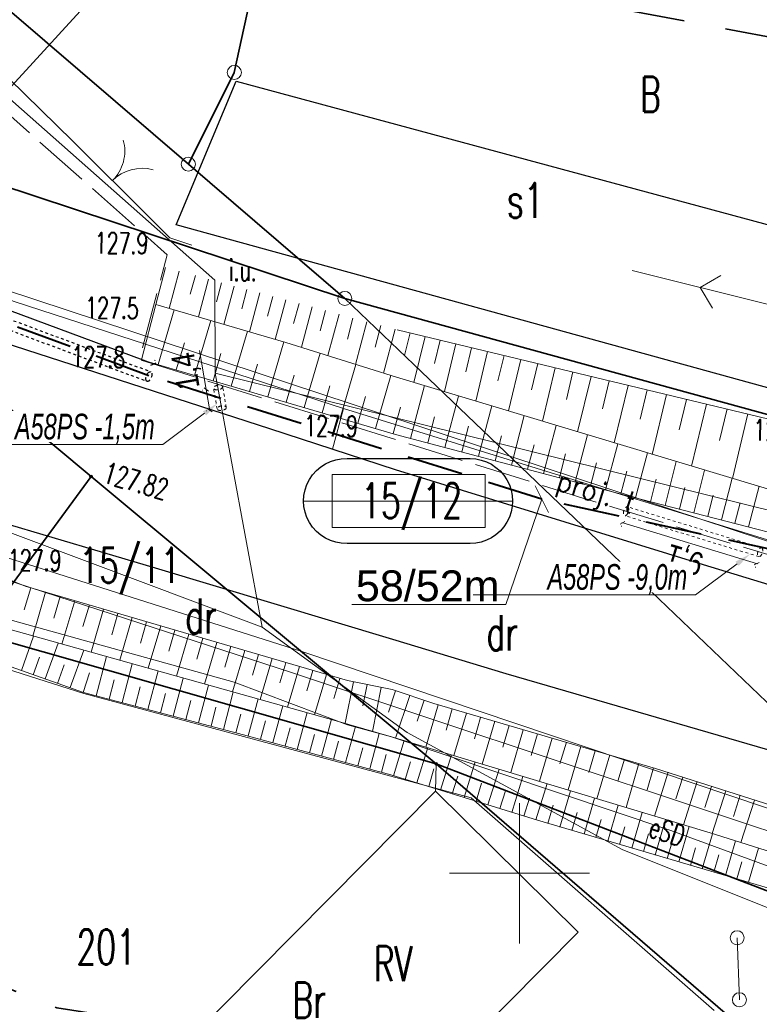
# Model space of a CAD drawing. Header units: metres. Extents: x 6496648 to 6497944, y 5962794 to 5963351.
# Tile 37 of 91: x 6497132 to 6497159, y 5963045 to 5963080. Entities that reach past the tile are written whole.
import ezdxf
from ezdxf import colors
from ezdxf.entities.mleader import LeaderData, LeaderLine
from ezdxf.math import Vec2, Vec3

# ---------------------------------------------------------------- set-up
doc = ezdxf.new("R2010")
doc.units = ezdxf.units.M
doc.header["$MEASUREMENT"] = 0
for name, pattern in [('DASHED', [19.05, 12.7, -6.35]), ('HIDDEN', [0.375, 0.25, -0.125]), ('L_0_04', [1.5, 1, -0.5]), ('mz2.0_0.5', [2.5, 2, -0.5])]:
    doc.linetypes.add(name, pattern=pattern)
doc.layers.get('0').update_dxf_attribs({"color": 8, "linetype": 'CONTINUOUS', "lineweight": 13})
doc.layers.get('DEFPOINTS').update_dxf_attribs({"linetype": 'CONTINUOUS', "lineweight": 0})
for name, color, linetype, lineweight in [('000_INNE__NIEZYDENTYFIKOWANE_', 8, 'CONTINUOUS', 13), ('209_OPIS_KONTURU_KLASYFIKACYJNEGO', 8, 'CONTINUOUS', 13), ('210_OZNACZENIE_UzYTKU', 8, 'CONTINUOUS', 13), ('211_NR_DZIAlKI', 7, 'CONTINUOUS', 25), ('217_GRANICA_KONTURU_KLASYFIKCYJNEGO', 8, 'CONTINUOUS', 13), ('218_GRANICA_UzYTKU', 8, 'CONTINUOUS', 13), ('219_LINIA_GRANICY', 3, 'CONTINUOUS', 35), ('312_BUDYNEK__POWIERZCHNIA_', 8, 'CONTINUOUS', 30), ('312_NUMER_EWIDENCYJNY_BUDYNKU_ATR124', 8, 'CONTINUOUS', 13), ('BRAMA__LINIA_', 8, 'CONTINUOUS', 13), ('brama__linia____symbol', 8, 'CONTINUOUS', 13), ('E_działki', 96, 'CONTINUOUS', 30), ('E_proj_opisy_ośw', 1, 'CONTINUOUS', 13), ('E_proj_osłona r.', 140, 'L_0_04', 30), ('E_proj_osłona r. dz._obw. 200', 204, 'L_0_04', 20), ('E_proj_osłona r. dz._opis_obw. 100', 204, 'CONTINUOUS', 9), ('E_proj_ośw_linia_obw. 200', 1, 'L_0_04', 40), ('INNE_URZaDZENIE_TECHNICZNE___SIEC_INNA__PUNKT__ATR17', 8, 'CONTINUOUS', 13), ('JEZDNIA__POWIERZCHNIA_', 8, 'CONTINUOUS', 25), ('KIERUNEK_LINI_NAPOWIETRZNEJ', 1, 'CONTINUOUS', 13), ('OGRODZENIE_TRWAlE__LINIA_', 8, 'CONTINUOUS', 13), ('PRZEWoD_ELEKTROENERGETYCZNY__LINIA_', 1, 'CONTINUOUS', 13), ('PRZEWoD_ELEKTROENERGETYCZNY__LINIA__ATR1', 1, 'CONTINUOUS', 13), ('PRZEWoD_KANALIZACYJNY__LINIA_', 36, 'CONTINUOUS', 13), ('PRZEWoD_TELEKOMUNIKACYJNY__LINIA_', 30, 'CONTINUOUS', 13), ('PRZEWoD_WODOCIaGOWY__LINIA_', 5, 'CONTINUOUS', 13), ('przewód telekomunikacyjny - projektowany lub w budowie (linia) - ob. projektowany', 30, 'mz2.0_0.5', 13), ('przewód telekomunikacyjny - projektowany lub w budowie (linia) - ob. projektowany-Atr1', 30, 'mz2.0_0.5', 13), ('PUNKT_WYSOKOsCIOWY_NATURALNY_ATR2', 8, 'CONTINUOUS', 13), ('PUNKT_WYSOKOsCIOWY_SZTUCZNY_ATR2', 8, 'CONTINUOUS', 13), ('siatka', 8, 'CONTINUOUS', 13), ('SKARPA_NIEUMOCNIONA__POWIERZCHNIA_', 8, 'CONTINUOUS', 13), ('SlUP_laCZONY__LINIA_', 1, 'CONTINUOUS', 13), ('slup_laczony__linia____symbol', 1, 'CONTINUOUS', 13), ('ZAKRES', 190, 'L_0_04', 35)]:
    doc.layers.add(name, color=color, linetype=linetype, lineweight=lineweight)
doc.layers.add('E_pomocnicza', color=3, linetype='CONTINUOUS', lineweight=13, plot=False)
doc.styles.add('Andy', font='arial.ttf', dxfattribs={"height": 2})
doc.styles.add('Annotative', font='simplex.shx')
doc.styles.add('Narrow', font='ARIALN.TTF', dxfattribs={"height": 2})
doc.styles.get("Standard").update_dxf_attribs({"font": 'simplex.shx'})
doc.dimstyles.new('wymiary', dxfattribs={"dimtxt": 0.65, "dimasz": 0.25, "dimexe": 0.25, "dimexo": 1, "dimgap": 0.1, "dimtad": 1, "dimzin": 1, "dimtxsty": 'Annotative', "dimblk": 'OBLIQUE', "dimcen": 0.0025, "dimdle": 0.05, "dimadec": 0, "dimazin": 0, "dimtfac": 1, "dimtmove": 0, "dimatfit": 3, "dimldrblk": 'NONE', "dimfxl": 1, "dimarcsym": 0})

# ---------------------------------------------------------------- blocks, each defined once
blk = doc.blocks.new('PNN')
at = {"color": 0, "linetype": 'Continuous', "lineweight": 18, "flags": 128}
for points in [[(5.3, -1.2), (6.5, 0), (5.3, 1.2)], [(1.5, 0), (11.5, 0)]]:
    blk.add_lwpolyline(points, dxfattribs=at)
blk = doc.blocks.new('GRO')
at = {"color": 0, "linetype": 'Continuous', "lineweight": 13}
blk.add_circle((0, 0), 0.1, dxfattribs=at)
blk = doc.blocks.new('GRT')
at = {"color": 0, "linetype": 'Continuous', "lineweight": 18}
blk.add_circle((0, 0), 0.5, dxfattribs=at)
blk = doc.blocks.new('*U21')
at = {"linetype": 'Continuous', "flags": 128}
blk.add_lwpolyline([(0.393, -1.118, -1.023376), (0.393, 1.118), (3.637, 1.118, -1.000213), (3.637, -1.118)], format="xyb", close=True, dxfattribs=at)
at = {"layer": 'E_pomocnicza', "color": 7, "lineweight": 0, "flags": 128}
for points in [[(0, 0.696), (0, -0.696), (4.03, -0.696), (4.03, 0.696), (0, 0.696)], [(-0.734, 0), (4.755, 0)]]:
    blk.add_lwpolyline(points, dxfattribs=at)
blk = doc.blocks.new('_Oblique')
at = {"color": 0, "linetype": 'ByBlock', "lineweight": -2}
blk.add_line((-0.5, -0.5), (0.5, 0.5), dxfattribs=at)
blk = doc.blocks.new('*D33')
at = {"layer": 'DEFPOINTS', "color": 0}
for p in [(0, 0), (27.341, -14.339), (26.96, -15.023)]:
    blk.add_point(p, dxfattribs=at)
at = {"layer": 'E_pomocnicza', "color": 0, "lineweight": -2}
for p, q in [((0.337, 0.708), (27.385, -14.363)), ((0.487, 0.874), (0.503, 0.902)), ((27.447, -14.149), (27.463, -14.12))]:
    blk.add_line(p, q, dxfattribs=at)
at = {"layer": 'E_pomocnicza', "color": 0, "lineweight": -2, "xscale": 0.25, "yscale": 0.25, "zscale": 0.25}
for p, rotation in [((0.381, 0.684), 150.872654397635), ((27.341, -14.339), 330.872654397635)]:
    blk.add_blockref('_Oblique', p, dxfattribs=dict(at, rotation=rotation))
at = {"layer": 'E_pomocnicza', "color": 0, "linetype": 'Continuous', "lineweight": 0, "insert": (14.349, -5.952), "char_height": 2, "attachment_point": 5, "rotation": 330.87265, "style": 'Narrow'}
blk.add_mtext('{\\H0.75x;30,9}', dxfattribs=at)
blk = doc.blocks.new('_None')
blk = doc.blocks.new('*D65')
at = {"layer": 'DEFPOINTS', "color": 0}
for p in [(1.267, 0.933), (0, 0), (1.356, 0.155)]:
    blk.add_point(p, dxfattribs=at)
at = {"layer": 'E_pomocnicza', "color": 0, "lineweight": -2}
for p, q in [((-0.139, 0.772), (1.267, 0.933)), ((-0.114, 0.994), (-0.117, 1.026)), ((1.242, 1.149), (1.238, 1.181)), ((1.267, 0.933), (3.82, 1.225))]:
    blk.add_line(p, q, dxfattribs=at)
at = {"layer": 'E_pomocnicza', "color": 0, "lineweight": -2, "xscale": 0.25, "yscale": 0.25, "zscale": 0.25}
for p, rotation in [((-0.089, 0.778), 186.526871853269), ((1.267, 0.933), 6.526871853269)]:
    blk.add_blockref('_Oblique', p, dxfattribs=dict(at, rotation=rotation))
at = {"layer": 'E_pomocnicza', "color": 0, "linetype": 'Continuous', "lineweight": 0, "insert": (2.554, 2.088), "char_height": 2, "attachment_point": 5, "rotation": 6.52687, "style": 'Narrow'}
blk.add_mtext('{\\H0.75x;1,4}', dxfattribs=at)
blk = doc.blocks.new('*D99')
at = {"layer": 'DEFPOINTS', "color": 0}
for p in [(2.409, 8.818), (3.143, 8.548), (0, 0)]:
    blk.add_point(p, dxfattribs=at)
at = {"layer": 'E_pomocnicza', "color": 0, "lineweight": -2}
for p, q in [((-0.752, 0.223), (2.426, 8.865)), ((2.205, 8.893), (2.174, 8.904)), ((-0.939, 0.345), (-0.969, 0.357))]:
    blk.add_line(p, q, dxfattribs=at)
at = {"layer": 'E_pomocnicza', "color": 0, "lineweight": -2, "xscale": 0.25, "yscale": 0.25, "zscale": 0.25}
for p, rotation in [((2.409, 8.818), 69.808418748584), ((-0.735, 0.27), 249.808418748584)]:
    blk.add_blockref('_Oblique', p, dxfattribs=dict(at, rotation=rotation))
at = {"layer": 'E_pomocnicza', "color": 0, "linetype": 'Continuous', "lineweight": 0, "insert": (-0.103, 4.89), "char_height": 2, "attachment_point": 5, "rotation": 69.80842, "style": 'Narrow'}
blk.add_mtext('{\\H0.75x;9,1}', dxfattribs=at)
blk = doc.blocks.new('*U32')
at = {"linetype": 'HIDDEN', "ltscale": 0.2}
for p, q in [((0.146, 0.262), (27.106, -14.761)), ((-0.146, -0.262), (26.814, -15.285))]:
    blk.add_line(p, q, dxfattribs=at)
at = {"linetype": 'DASHED', "ltscale": 0.02}
for centre in [(0, 0), (26.96, -15.023)]:
    blk.add_ellipse(centre, major_axis=(-0.146, -0.262), ratio=0.5, dxfattribs=at)
at = {"layer": 'E_pomocnicza', "color": 4, "lineweight": 0}
dim = blk.add_aligned_dim(p1=(0, 0), p2=(26.96, -15.023), distance=0.783, text='{\\H0.75x;<>}', dimstyle='wymiary', override={"dimtxt": 1.3, "dimtad": 2, "dimdec": 1, "dimlfac": 1, "dimrnd": 0, "dimtxsty": 'Narrow'}, dxfattribs=at)
dim.commit()
dim.dimension.update_dxf_attribs({"geometry": '*D33', "text_midpoint": (14.349, -5.952)})
blk = doc.blocks.new('*U64')
at = {"linetype": 'HIDDEN', "ltscale": 0.2}
for p, q in [((-0.034, 0.298), (1.322, 0.453)), ((0.034, -0.298), (1.39, -0.143))]:
    blk.add_line(p, q, dxfattribs=at)
at = {"linetype": 'DASHED', "ltscale": 0.02}
for centre in [(0, 0), (1.356, 0.155)]:
    blk.add_ellipse(centre, major_axis=(0.034, -0.298), ratio=0.5, dxfattribs=at)
at = {"layer": 'E_pomocnicza', "color": 4, "lineweight": 0}
dim = blk.add_aligned_dim(p1=(0, 0), p2=(1.356, 0.155), distance=0.783, text='{\\H0.75x;<>}', dimstyle='wymiary', override={"dimtxt": 1.3, "dimtad": 2, "dimdec": 1, "dimlfac": 1, "dimrnd": 0, "dimtxsty": 'Narrow'}, dxfattribs=at)
dim.commit()
dim.dimension.update_dxf_attribs({"geometry": '*D65', "text_midpoint": (2.554, 2.088)})
blk = doc.blocks.new('*U98')
at = {"linetype": 'HIDDEN', "ltscale": 0.2}
for p, q in [((-0.282, 0.104), (2.862, 8.651)), ((0.282, -0.104), (3.425, 8.444))]:
    blk.add_line(p, q, dxfattribs=at)
at = {"linetype": 'DASHED', "ltscale": 0.02}
for centre in [(3.143, 8.548), (0, 0)]:
    blk.add_ellipse(centre, major_axis=(0.282, -0.104), ratio=0.5, dxfattribs=at)
at = {"layer": 'E_pomocnicza', "color": 4, "lineweight": 0}
dim = blk.add_aligned_dim(p1=(0, 0), p2=(3.143, 8.548), distance=0.783, text='{\\H0.75x;<>}', dimstyle='wymiary', override={"dimtxt": 1.3, "dimtad": 2, "dimdec": 1, "dimlfac": 1, "dimrnd": 0, "dimtxsty": 'Narrow'}, dxfattribs=at)
dim.commit()
dim.dimension.update_dxf_attribs({"geometry": '*D99', "text_midpoint": (-0.103, 4.89)})

msp = doc.modelspace()

# ---------------------------------------------------------------- linework, layer by layer
at = {"layer": '000_INNE__NIEZYDENTYFIKOWANE_', "flags": 128}
for points in [[(6497137.86, 5963071.47), (6497137.51, 5963070.14)], [(6497138.44, 5963071.32), (6497138.26, 5963070.65)], [(6497138.91, 5963071.19), (6497138.55, 5963069.84)], [(6497139.37, 5963071.06), (6497139.19, 5963070.38)], [(6497139.83, 5963070.94), (6497139.46, 5963069.57)], [(6497140.28, 5963070.82), (6497140.1, 5963070.13)], [(6497140.74, 5963070.7), (6497140.37, 5963069.31)], [(6497141.2, 5963070.57), (6497141.01, 5963069.87)], [(6497141.67, 5963070.45), (6497141.29, 5963069.04)], [(6497137.11, 5963068.14), (6497137.68, 5963070.09)], [(6497142.14, 5963070.32), (6497141.94, 5963069.61)], [(6497142.61, 5963070.2), (6497142.22, 5963068.76)], [(6497143.08, 5963070.07), (6497142.89, 5963069.34)], [(6497138.41, 5963067.75), (6497138.99, 5963069.71)], [(6497143.57, 5963069.94), (6497143.17, 5963068.46)], [(6497144.06, 5963069.8), (6497143.86, 5963069.05)], [(6497144.56, 5963069.67), (6497144.15, 5963068.15)], [(6497145.06, 5963069.54), (6497144.85, 5963068.76)], [(6497145.57, 5963069.4), (6497145.15, 5963067.83)], [(6497139.72, 5963067.37), (6497140.3, 5963069.33)], [(6497146.1, 5963069.27), (6497145.9, 5963068.47)], [(6497146.63, 5963069.14), (6497146.23, 5963067.5)], [(6497147.17, 5963069.01), (6497146.97, 5963068.18)], [(6497137.76, 5963067.95), (6497138.05, 5963068.92)], [(6497141.03, 5963066.99), (6497141.6, 5963068.95)], [(6497147.73, 5963068.88), (6497147.32, 5963067.18)], [(6497148.29, 5963068.74), (6497148.08, 5963067.88)], [(6497139.07, 5963067.56), (6497139.35, 5963068.54)], [(6497142.32, 5963066.61), (6497142.89, 5963068.55)], [(6497148.86, 5963068.61), (6497148.44, 5963066.84)], [(6497149.45, 5963068.46), (6497149.23, 5963067.56)], [(6497150.05, 5963068.32), (6497149.61, 5963066.49)], [(6497140.37, 5963067.18), (6497140.66, 5963068.16)], [(6497143.6, 5963066.23), (6497144.16, 5963068.15)], [(6497150.65, 5963068.18), (6497150.43, 5963067.24)], [(6497151.27, 5963068.03), (6497150.82, 5963066.12)], [(6497141.68, 5963066.8), (6497141.96, 5963067.77)], [(6497144.86, 5963065.86), (6497145.41, 5963067.75)], [(6497151.9, 5963067.88), (6497151.67, 5963066.9)], [(6497152.55, 5963067.72), (6497152.07, 5963065.74)], [(6497142.96, 5963066.42), (6497143.24, 5963067.38)], [(6497146.11, 5963065.51), (6497146.61, 5963067.39)], [(6497153.2, 5963067.56), (6497152.96, 5963066.56)], [(6497153.87, 5963067.4), (6497153.38, 5963065.35)], [(6497154.55, 5963067.24), (6497154.3, 5963066.19)], [(6497144.23, 5963066.05), (6497144.51, 5963067)], [(6497147.34, 5963065.19), (6497147.82, 5963067.02)], [(6497155.24, 5963067.07), (6497154.73, 5963064.94)], [(6497155.95, 5963066.9), (6497155.69, 5963065.82)], [(6497145.49, 5963065.68), (6497145.76, 5963066.62)], [(6497148.54, 5963064.87), (6497149.01, 5963066.67)], [(6497156.67, 5963066.73), (6497156.13, 5963064.52)], [(6497157.4, 5963066.56), (6497157.13, 5963065.43)], [(6497146.73, 5963065.35), (6497146.97, 5963066.28)], [(6497149.71, 5963064.56), (6497150.17, 5963066.32)], [(6497158.14, 5963066.38), (6497157.59, 5963064.08)], [(6497147.94, 5963065.03), (6497148.18, 5963065.94)], [(6497150.86, 5963064.26), (6497151.31, 5963065.97)], [(6497149.13, 5963064.71), (6497149.36, 5963065.6)], [(6497151.98, 5963063.96), (6497152.42, 5963065.64)], [(6497150.29, 5963064.41), (6497150.52, 5963065.28)], [(6497153.07, 5963063.67), (6497153.51, 5963065.31)], [(6497151.42, 5963064.11), (6497151.64, 5963064.96)], [(6497154.14, 5963063.39), (6497154.56, 5963065)], [(6497152.53, 5963063.82), (6497152.75, 5963064.64)], [(6497155.19, 5963063.12), (6497155.59, 5963064.68)], [(6497153.61, 5963063.53), (6497153.83, 5963064.34)], [(6497156.21, 5963062.86), (6497156.6, 5963064.38)], [(6497157.2, 5963062.6), (6497157.58, 5963064.09)], [(6497154.67, 5963063.25), (6497154.87, 5963064.05)], [(6497155.7, 5963062.99), (6497155.9, 5963063.76)], [(6497158.16, 5963062.35), (6497158.54, 5963063.8)], [(6497156.71, 5963062.73), (6497156.9, 5963063.48)], [(6497157.68, 5963062.48), (6497157.87, 5963063.21)], [(6497132.57, 5963060.18), (6497132.34, 5963059.4)], [(6497133.1, 5963060.03), (6497132.64, 5963058.46)], [(6497133.62, 5963059.87), (6497133.39, 5963059.1)], [(6497134.14, 5963059.72), (6497133.68, 5963058.17)], [(6497134.66, 5963059.57), (6497134.43, 5963058.8)], [(6497135.17, 5963059.42), (6497134.72, 5963057.88)], [(6497135.68, 5963059.27), (6497135.46, 5963058.5)], [(6497136.19, 5963059.12), (6497135.75, 5963057.6)], [(6497136.7, 5963058.97), (6497136.48, 5963058.21)], [(6497137.21, 5963058.82), (6497136.76, 5963057.31)], [(6497137.71, 5963058.67), (6497137.49, 5963057.92)], [(6497138.21, 5963058.53), (6497137.77, 5963057.03)], [(6497132.24, 5963057.23), (6497132.67, 5963058.45)], [(6497133.09, 5963056.93), (6497133.55, 5963058.21)], [(6497138.71, 5963058.38), (6497138.49, 5963057.63)], [(6497139.21, 5963058.23), (6497138.77, 5963056.75)], [(6497133.98, 5963056.62), (6497134.46, 5963057.96)], [(6497139.71, 5963058.09), (6497139.49, 5963057.35)], [(6497140.2, 5963057.94), (6497139.77, 5963056.47)], [(6497140.69, 5963057.8), (6497140.48, 5963057.07)], [(6497132.66, 5963057.08), (6497132.88, 5963057.71)], [(6497133.53, 5963056.77), (6497133.76, 5963057.43)], [(6497134.9, 5963056.33), (6497135.27, 5963057.73)], [(6497135.83, 5963056.09), (6497136.19, 5963057.47)], [(6497141.18, 5963057.66), (6497140.75, 5963056.2)], [(6497141.67, 5963057.51), (6497141.45, 5963056.79)], [(6497134.44, 5963056.45), (6497134.66, 5963057.15)], [(6497136.74, 5963055.84), (6497137.11, 5963057.22)], [(6497142.15, 5963057.37), (6497141.73, 5963055.92)], [(6497142.63, 5963057.23), (6497142.42, 5963056.51)], [(6497143.12, 5963057.09), (6497142.69, 5963055.65)], [(6497135.37, 5963056.21), (6497135.55, 5963056.9)], [(6497137.65, 5963055.6), (6497138.01, 5963056.96)], [(6497138.55, 5963055.37), (6497138.91, 5963056.71)], [(6497143.59, 5963056.95), (6497143.38, 5963056.23)], [(6497144.08, 5963056.83), (6497143.78, 5963055.35)], [(6497144.57, 5963056.73), (6497144.41, 5963055.97)], [(6497136.29, 5963055.96), (6497136.47, 5963056.65)], [(6497137.2, 5963055.72), (6497137.38, 5963056.41)], [(6497139.44, 5963055.13), (6497139.79, 5963056.47)], [(6497145.07, 5963056.63), (6497144.76, 5963055.06)], [(6497145.58, 5963056.51), (6497145.33, 5963055.74)], [(6497138.1, 5963055.48), (6497138.28, 5963056.16)], [(6497140.32, 5963054.9), (6497140.68, 5963056.22)], [(6497146.09, 5963056.34), (6497145.58, 5963054.82)], [(6497146.6, 5963056.17), (6497146.35, 5963055.42)], [(6497147.1, 5963056.01), (6497146.66, 5963054.5)], [(6497139, 5963055.25), (6497139.17, 5963055.92)], [(6497139.88, 5963055.01), (6497140.06, 5963055.68)], [(6497141.2, 5963054.66), (6497141.56, 5963055.97)], [(6497142.07, 5963054.42), (6497142.43, 5963055.73)], [(6497147.6, 5963055.86), (6497147.38, 5963055.1)], [(6497148.11, 5963055.71), (6497147.66, 5963054.2)], [(6497140.76, 5963054.78), (6497140.94, 5963055.44)], [(6497142.94, 5963054.18), (6497143.3, 5963055.49)], [(6497148.61, 5963055.56), (6497148.39, 5963054.8)], [(6497149.12, 5963055.42), (6497148.67, 5963053.89)], [(6497141.64, 5963054.54), (6497141.82, 5963055.19)], [(6497142.51, 5963054.3), (6497142.69, 5963054.95)], [(6497143.8, 5963053.95), (6497144.15, 5963055.24)], [(6497144.66, 5963053.72), (6497145, 5963054.99)], [(6497149.63, 5963055.27), (6497149.4, 5963054.5)], [(6497150.13, 5963055.12), (6497149.69, 5963053.59)], [(6497150.64, 5963054.97), (6497150.42, 5963054.2)], [(6497143.37, 5963054.06), (6497143.55, 5963054.71)], [(6497145.5, 5963053.48), (6497145.89, 5963054.73)], [(6497151.16, 5963054.82), (6497150.71, 5963053.28)], [(6497151.67, 5963054.67), (6497151.44, 5963053.9)], [(6497144.23, 5963053.83), (6497144.41, 5963054.47)], [(6497145.08, 5963053.6), (6497145.25, 5963054.24)], [(6497146.34, 5963053.22), (6497146.73, 5963054.48)], [(6497152.18, 5963054.52), (6497151.73, 5963052.97)], [(6497152.7, 5963054.37), (6497152.47, 5963053.59)], [(6497145.92, 5963053.35), (6497146.11, 5963053.98)], [(6497147.18, 5963052.96), (6497147.57, 5963054.22)], [(6497148.02, 5963052.7), (6497148.42, 5963053.97)], [(6497153.22, 5963054.22), (6497152.76, 5963052.66)], [(6497153.74, 5963054.07), (6497153.51, 5963053.28)], [(6497154.26, 5963053.91), (6497153.8, 5963052.34)], [(6497146.76, 5963053.09), (6497146.95, 5963053.72)], [(6497148.87, 5963052.44), (6497149.27, 5963053.71)], [(6497154.78, 5963053.76), (6497154.55, 5963052.97)], [(6497155.3, 5963053.6), (6497154.81, 5963052.04)], [(6497147.6, 5963052.83), (6497147.8, 5963053.46)], [(6497148.45, 5963052.57), (6497148.64, 5963053.21)], [(6497149.73, 5963052.17), (6497150.12, 5963053.45)], [(6497150.58, 5963051.91), (6497150.98, 5963053.2)], [(6497155.82, 5963053.43), (6497155.57, 5963052.66)], [(6497156.34, 5963053.27), (6497155.85, 5963051.73)], [(6497149.3, 5963052.31), (6497149.5, 5963052.94)], [(6497151.44, 5963051.65), (6497151.82, 5963052.94)], [(6497156.85, 5963053.1), (6497156.61, 5963052.34)], [(6497157.36, 5963052.94), (6497156.87, 5963051.42)], [(6497150.15, 5963052.04), (6497150.35, 5963052.68)], [(6497152.3, 5963051.4), (6497152.67, 5963052.68)], [(6497157.87, 5963052.78), (6497157.63, 5963052.02)], [(6497158.38, 5963052.61), (6497157.89, 5963051.1)], [(6497151.01, 5963051.78), (6497151.2, 5963052.43)], [(6497151.87, 5963051.53), (6497152.06, 5963052.17)], [(6497153.15, 5963051.15), (6497153.52, 5963052.43)], [(6497154, 5963050.9), (6497154.37, 5963052.17)], [(6497152.72, 5963051.28), (6497152.91, 5963051.92)], [(6497154.84, 5963050.65), (6497155.21, 5963051.92)], [(6497153.57, 5963051.03), (6497153.76, 5963051.66)], [(6497155.68, 5963050.41), (6497156.05, 5963051.67)], [(6497154.42, 5963050.78), (6497154.6, 5963051.41)], [(6497155.26, 5963050.53), (6497155.45, 5963051.16)], [(6497156.51, 5963050.16), (6497156.88, 5963051.41)], [(6497157.34, 5963049.92), (6497157.7, 5963051.16)], [(6497156.1, 5963050.28), (6497156.28, 5963050.91)], [(6497158.16, 5963049.68), (6497158.52, 5963050.9)], [(6497156.93, 5963050.04), (6497157.11, 5963050.66)], [(6497157.75, 5963049.8), (6497157.93, 5963050.41)]]:
    msp.add_lwpolyline(points, dxfattribs=at)
at = {"layer": '217_GRANICA_KONTURU_KLASYFIKCYJNEGO', "flags": 128}
for points in [[(6497147.03, 5963053.9), (6497130.63, 5963058.58)], [(6497147, 5963052.93), (6497147.03, 5963053.9)], [(6497167.46, 5963036.27), (6497147.03, 5963053.9)], [(6497134.34, 5963040.15), (6497147, 5963052.93)]]:
    msp.add_lwpolyline(points, dxfattribs=at)
at = {"layer": '218_GRANICA_UzYTKU', "flags": 128}
for points in [[(6497138.19, 5963075.29), (6497089.05, 5963117.49)], [(6497143.77, 5963070.5), (6497116.21, 5963079.61)], [(6497116.21, 5963079.61), (6497134.72, 5963064.15)], [(6497143.77, 5963070.5), (6497138.19, 5963075.29)], [(6497170.56, 5963044.87), (6497143.77, 5963070.5)], [(6497192.92, 5963057.01), (6497143.77, 5963070.5)], [(6497134.72, 5963064.15), (6497130.63, 5963058.58)], [(6497134.72, 5963064.15), (6497147.03, 5963053.9)], [(6497147.03, 5963053.9), (6497130.63, 5963058.58)], [(6497147, 5963052.93), (6497147.03, 5963053.9)], [(6497147.03, 5963053.9), (6497170.56, 5963044.87)], [(6497167.46, 5963036.27), (6497147.03, 5963053.9)], [(6497134.34, 5963040.15), (6497147, 5963052.93)]]:
    msp.add_lwpolyline(points, dxfattribs=at)
at = {"layer": '219_LINIA_GRANICY', "flags": 128}
for points in [[(6497070.16, 5963133.71), (6497138.19, 5963075.29)], [(6497139.83, 5963078.56), (6497144.71, 5963100.88)], [(6497134.72, 5963064.15), (6497116.21, 5963079.61)], [(6497143.77, 5963070.5), (6497116.21, 5963079.61)], [(6497138.19, 5963075.29), (6497139.83, 5963078.56)], [(6497143.77, 5963070.5), (6497138.19, 5963075.29)], [(6497192.92, 5963057.01), (6497143.77, 5963070.5)], [(6497170.56, 5963044.87), (6497143.77, 5963070.5)], [(6497134.72, 5963064.15), (6497130.63, 5963058.58)], [(6497147.03, 5963053.9), (6497134.72, 5963064.15)], [(6497147.03, 5963053.9), (6497130.63, 5963058.58)], [(6497170.56, 5963044.87), (6497147.03, 5963053.9)], [(6497147.03, 5963053.9), (6497167.46, 5963036.27)]]:
    msp.add_lwpolyline(points, dxfattribs=at)
at = {"layer": '312_BUDYNEK__POWIERZCHNIA_', "flags": 128}
for points in [[(6497136.27, 5963082.87), (6497131.75, 5963077.93)], [(6497137.76, 5963073.13), (6497139.89, 5963078.25)], [(6497139.89, 5963078.25), (6497162.57, 5963072.13)], [(6497160.58, 5963066.84), (6497137.76, 5963073.13)], [(6497134.34, 5963040.15), (6497147, 5963052.93)], [(6497147, 5963052.93), (6497152.09, 5963047.9)], [(6497152.09, 5963047.9), (6497139.43, 5963035.12)]]:
    msp.add_lwpolyline(points, dxfattribs=at)
at = {"layer": 'BRAMA__LINIA_', "flags": 128}
msp.add_lwpolyline([(6497134.07, 5963076.11), (6497136.9, 5963073.29)], dxfattribs=at)
at = {"layer": 'brama__linia____symbol'}
for centre, radius, start, end in [((6497134.438, 5963075.756), 1.485, 314.7757, 15.3676), ((6497136.548, 5963073.634), 1.507, 75.1838, 134.9149)]:
    msp.add_arc(centre, radius, start, end, dxfattribs=at)
at = {"layer": 'DEFPOINTS', "linetype": 'Continuous'}
for points in [[(6497313.974, 5963063.795), (6497264.99, 5963053.548), (6497264.903, 5963053.964), (6497264.946, 5963053.756), (6497214.968, 5963052.274), (6497215.035, 5963053.295), (6497214.968, 5963052.274), (6497165.514, 5963059.642), (6497165.697, 5963060.518), (6497165.514, 5963059.642), (6497118.031, 5963075.305), (6497118.262, 5963075.735), (6497118.031, 5963075.305), (6497071.639, 5963093.954), (6497071.9, 5963094.537), (6497071.639, 5963093.954), (6497024.971, 5963111.9)], [(6497292.628, 5963058.63), (6497281.118, 5963056.345), (6497266.585, 5963053.942), (6497249.583, 5963052.553), (6497239.69, 5963051.969), (6497230.126, 5963051.72), (6497199.044, 5963053.85), (6497178.292, 5963057.041), (6497162.342, 5963060.811), (6497143.722, 5963066.577), (6497131.977, 5963070.387), (6497119.428, 5963074.981), (6497088.043, 5963087.571), (6497060.045, 5963098.826)], [(6497143.325, 5963065.13), (6497143.722, 5963066.577)]]:
    msp.add_lwpolyline(points, dxfattribs=at)
at = {"layer": 'E_proj_ośw_linia_obw. 200', "ltscale": 2}
msp.add_lwpolyline([(6497178.292, 5963057.041), (6497166.158, 5963059.909, -0.454455), (6497165.756, 5963060.719, -0.402721), (6497165.082, 5963060.164), (6497162.342, 5963060.811), (6497150.8, 5963063.343), (6497136.783, 5963067.74), (6497119.153, 5963074.283, -0.458005), (6497118.39, 5963076.146, -0.363483), (6497117.614, 5963075.706), (6497088.043, 5963087.571), (6497072.228, 5963093.928, -0.356557), (6497071.974, 5963094.78, -0.396812), (6497071.239, 5963094.326), (6497060.045, 5963098.826)], format="xyb", dxfattribs=at)
at = {"layer": 'JEZDNIA__POWIERZCHNIA_', "flags": 128}
for points in [[(6497048.07, 5963102.09), (6497070.92, 5963092.77), (6497095.6, 5963082.95), (6497119.19, 5963073.46), (6497131.58, 5963068.94), (6497141.08, 5963065.86), (6497145.57, 5963064.4), (6497156.55, 5963061.01), (6497162.05, 5963059.34), (6497178, 5963055.57), (6497193.41, 5963053.28), (6497198.87, 5963052.36), (6497206.8, 5963051.76), (6497226.49, 5963050.49), (6497230.12, 5963050.22), (6497239.75, 5963050.47), (6497249.72, 5963051.06), (6497266.74, 5963052.45), (6497276.78, 5963054.1), (6497286, 5963055.64), (6497291.06, 5963056.7)], [(6497307.6, 5963054.69), (6497289.33, 5963050.32), (6497270.38, 5963046.97), (6497250.99, 5963045.15), (6497245.86, 5963044.71), (6497237.57, 5963044.4), (6497215.35, 5963045.11), (6497200.71, 5963045.93), (6497198.88, 5963046.11), (6497193.66, 5963047.24), (6497188.36, 5963047.84), (6497177.41, 5963049.74), (6497166.43, 5963052.2), (6497149.52, 5963057.11), (6497145.48, 5963058.34), (6497137.02, 5963060.88), (6497131.49, 5963062.52), (6497115.75, 5963068.44), (6497092.95, 5963077.46), (6497075.74, 5963084.32), (6497062.13, 5963090.14)]]:
    msp.add_lwpolyline(points, dxfattribs=at)
at = {"layer": 'OGRODZENIE_TRWAlE__LINIA_', "flags": 128}
for points in [[(6497131.79, 5963078.35), (6497134.07, 5963076.11)], [(6497136.9, 5963073.29), (6497137.53, 5963072.66), (6497138.32, 5963072.4)], [(6497130.67, 5963038.6), (6497122.15, 5963045.74), (6497130.02, 5963057.83), (6497134.46, 5963056.41), (6497145.41, 5963053.46)], [(6497145.41, 5963053.46), (6497148.28, 5963052.69), (6497156.94, 5963045.11)]]:
    msp.add_lwpolyline(points, dxfattribs=at)
at = {"layer": 'PRZEWoD_ELEKTROENERGETYCZNY__LINIA_', "flags": 128}
for points in [[(6497058.85, 5963087.86), (6497065.91, 5963085.27), (6497078.25, 5963080.48), (6497094.04, 5963074.21), (6497106.1, 5963069.4), (6497120.41, 5963063.7), (6497131.49, 5963059.13), (6497139.83, 5963056.81), (6497143.86, 5963055.29), (6497145.43, 5963054.87)], [(6497252.01, 5963035.84), (6497251.86, 5963035.97), (6497251.33, 5963042.12), (6497242.9, 5963042.88), (6497226.96, 5963042.07), (6497205.41, 5963040.99), (6497204.38, 5963041.01), (6497199.1, 5963041.73), (6497192.41, 5963042.69), (6497183.17, 5963043.98), (6497171.39, 5963045.63), (6497169.28, 5963046.44), (6497155.39, 5963051.52), (6497145.43, 5963054.87)]]:
    msp.add_lwpolyline(points, dxfattribs=at)
at = {"layer": 'PRZEWoD_KANALIZACYJNY__LINIA_', "flags": 128}
msp.add_lwpolyline([(6497242.89, 5962995.59), (6497237.06, 5962995.11), (6497229.8, 5962996.03), (6497222.52, 5962998.61), (6497217.69, 5963002.2), (6497193.53, 5963022.93), (6497176.51, 5963037.58), (6497165.86, 5963045.88), (6497161.57, 5963050.12), (6497161.07, 5963050.78), (6497141.9, 5963057.15), (6497127.09, 5963061.96), (6497115.01, 5963065.87), (6497082.81, 5963079.21), (6497039.28, 5963096.48)], dxfattribs=at)
at = {"layer": 'PRZEWoD_TELEKOMUNIKACYJNY__LINIA_', "flags": 128}
for points in [[(6496774.9, 5963201.17), (6496800.16, 5963191.52), (6496821.21, 5963183.45), (6496844.18, 5963174.49), (6496883.32, 5963159.12), (6496886.75, 5963159.1), (6496905.28, 5963150.99), (6497034.08, 5963099.85), (6497081.01, 5963081.42), (6497114.42, 5963068.68), (6497140.82, 5963058.78), (6497145.99, 5963055.02), (6497153.66, 5963050.85), (6497172.46, 5963043.32), (6497202.19, 5963037.61), (6497238.33, 5963036.41), (6497238.76, 5963032.02), (6497245.27, 5963032.35), (6497261.71, 5963034.62), (6497300.12, 5963040.13)], [(6497140.82, 5963058.78), (6497139.15, 5963067.83), (6497139.14, 5963071.15), (6497122.55, 5963085.82), (6497097.33, 5963108.03), (6497049.76, 5963146.92), (6497045.83, 5963142.26), (6497034.18, 5963152.11), (6497023.98, 5963161), (6497012.69, 5963171.33)], [(6497139.15, 5963067.83), (6497175.53, 5963058.82), (6497178.98, 5963060.86), (6497192.87, 5963058.12), (6497237.57, 5963056.9), (6497240.61, 5963057.59), (6497240.48, 5963058.97), (6497240.23, 5963061.01), (6497239.77, 5963060.95)]]:
    msp.add_lwpolyline(points, dxfattribs=at)
at = {"layer": 'PRZEWoD_WODOCIaGOWY__LINIA_', "flags": 128}
msp.add_lwpolyline([(6497030.39, 5963101.05), (6497083.14, 5963080.09), (6497115.25, 5963066.66), (6497127.21, 5963062.69), (6497142.2, 5963057.92), (6497161.35, 5963051.48), (6497162.19, 5963050.87), (6497166.75, 5963046.04), (6497177.38, 5963038.11), (6497194.48, 5963023.68), (6497218.23, 5963002.93), (6497223.04, 5962999.58), (6497230.06, 5962996.85), (6497237.06, 5962996.03), (6497244.36, 5962996.55)], dxfattribs=at)
at = {"layer": 'siatka', "flags": 128}
for points in [[(6497150, 5963047.5), (6497150, 5963052.5)], [(6497147.5, 5963050), (6497152.5, 5963050)]]:
    msp.add_lwpolyline(points, dxfattribs=at)
at = {"layer": 'SKARPA_NIEUMOCNIONA__POWIERZCHNIA_', "flags": 128}
for points in [[(6497060.84, 5963088.42), (6497072.74, 5963083.61), (6497088.65, 5963077.35), (6497098.77, 5963073.56), (6497112.53, 5963068.23), (6497124.77, 5963063.33), (6497132.37, 5963060.24), (6497143.86, 5963056.87), (6497145.46, 5963056.55), (6497146.95, 5963056.05), (6497154.85, 5963053.74), (6497162.62, 5963051.26)], [(6497162.27, 5963049.72), (6497156.8, 5963051.44), (6497145.43, 5963054.87), (6497143.46, 5963055.44), (6497131.44, 5963058.8), (6497120.01, 5963063.81), (6497116.74, 5963065.08), (6497105.68, 5963069.29), (6497094.92, 5963073.32), (6497087.54, 5963076), (6497075.18, 5963080.74), (6497061.96, 5963086.48)], [(6497145.64, 5963069.38), (6497164.08, 5963064.95), (6497176.24, 5963061.55), (6497180.68, 5963060.61), (6497180.33, 5963058.72), (6497179.74, 5963058.76), (6497172.9, 5963060.32), (6497164.47, 5963062.16), (6497159.59, 5963063.48), (6497145.61, 5963067.69), (6497141.67, 5963068.93), (6497137.03, 5963070.28), (6497137.38, 5963071.6)], [(6497180.33, 5963058.72), (6497180.12, 5963057.5), (6497163.44, 5963060.99), (6497153.95, 5963063.44), (6497145.58, 5963065.65), (6497136.52, 5963068.31), (6497137.03, 5963070.28), (6497141.67, 5963068.93), (6497145.61, 5963067.69), (6497159.59, 5963063.48), (6497164.47, 5963062.16), (6497172.9, 5963060.32), (6497179.74, 5963058.76)], [(6497162.27, 5963049.72), (6497161.99, 5963048.55), (6497150.64, 5963051.89), (6497145.41, 5963053.51), (6497140.16, 5963054.94), (6497134.45, 5963056.45), (6497130.35, 5963057.9), (6497127.93, 5963059.21), (6497119.28, 5963062.92), (6497120.01, 5963063.81), (6497131.44, 5963058.8), (6497143.46, 5963055.44), (6497145.43, 5963054.87), (6497156.8, 5963051.44)]]:
    msp.add_lwpolyline(points, dxfattribs=at)
at = {"layer": 'SlUP_laCZONY__LINIA_', "flags": 128}
msp.add_lwpolyline([(6497157.84, 5963045.49), (6497157.76, 5963047.7)], dxfattribs=at)
msp.add_lwpolyline([(6497157.84, 5963045.49), (6497157.76, 5963047.7)], dxfattribs=at)
at = {"layer": 'slup_laczony__linia____symbol'}
for centre in [(6497157.76, 5963047.7), (6497157.84, 5963045.49)]:
    msp.add_circle(centre, 0.25, dxfattribs=at)
at = {"layer": 'ZAKRES', "ltscale": 3, "flags": 128}
msp.add_lwpolyline([(6497692.5, 5963219.5), (6497716, 5963186.5), (6497672.2, 5963172.1), (6497502, 5963111.8), (6497349, 5963052), (6497312.6, 5963038.4), (6497228.6, 5963030.4), (6497133.5, 5963045.2), (6496948.4, 5963119.5), (6496936.6, 5963083.2), (6496927.9, 5963075.7), (6496873, 5963095.9), (6496849.7, 5963104.2), (6496824.8, 5963105.1), (6496784.8, 5963107.4), (6496786.6, 5963174.3), (6496788.5, 5963184), (6496695.2, 5963217.9), (6496711.8, 5963253.1), (6496961, 5963151.5), (6497143.1, 5963082.8), (6497228.1, 5963066.8), (6497302.3, 5963072), (6497492.1, 5963142.6)], close=True, dxfattribs=at)

# ---------------------------------------------------------------- block references
at = {"xscale": 0.5, "yscale": 0.5, "zscale": 0.5}
for name, p in [('GRT', (6497139.83, 5963078.56)), ('GRT', (6497138.19, 5963075.29)), ('GRT', (6497143.77, 5963070.5)), ('GRO', (6497134.72, 5963064.15)), ('GRO', (6497147.03, 5963053.9))]:
    msp.add_blockref(name, p, dxfattribs=at)
at = {"layer": 'E_działki', "xscale": 1.353559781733, "yscale": 1.353559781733, "zscale": 1.353559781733}
msp.add_blockref('*U21', (6497143.316, 5963063.275), dxfattribs=at)
at = {"layer": 'E_proj_osłona r.', "xscale": 0.6096, "yscale": 0.6096, "zscale": 0.6096, "rotation": 8.698023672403}
msp.add_blockref('*U32', (6497119.153, 5963074.283), dxfattribs=at)
at = {"layer": 'E_proj_osłona r. dz._obw. 200', "xscale": 0.54864, "yscale": 0.54864, "zscale": 0.54864, "rotation": 93.200706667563}
for name, p in [('*U64', (6497139.379, 5963066.587)), ('*U98', (6497158.579, 5963061.451))]:
    msp.add_blockref(name, p, dxfattribs=at)
at = {"layer": 'KIERUNEK_LINI_NAPOWIETRZNEJ', "xscale": 0.5, "yscale": 0.5, "zscale": 0.5, "rotation": 166}
msp.add_blockref('PNN', (6497159.6, 5963070.1), dxfattribs=at)

# ---------------------------------------------------------------- texts
at = {"layer": '209_OPIS_KONTURU_KLASYFIKACYJNEGO', "width": 0.66}
msp.add_text('RV', height=1.25, dxfattribs=at).set_placement((6497144.8, 5963046.15))
at = {"layer": '210_OZNACZENIE_UzYTKU', "width": 0.66}
for s, p in [('B', (6497154.3, 5963077.15)), ('dr', (6497138.08, 5963058.55)), ('dr', (6497148.82, 5963057.95)), ('Br', (6497141.9, 5963044.85))]:
    msp.add_text(s, height=1.25, dxfattribs=at).set_placement(p)
at = {"layer": '211_NR_DZIAlKI', "width": 0.66}
for s, p in [('15/12', (6497144.35, 5963062.66)), ('15/11', (6497134.3, 5963060.36)), ('201', (6497134.2, 5963046.75))]:
    msp.add_text(s, height=1.25, dxfattribs=at).set_placement(p)
at = {"layer": '312_NUMER_EWIDENCYJNY_BUDYNKU_ATR124', "width": 0.66}
msp.add_text('s1', height=1.25, dxfattribs=at).set_placement((6497149.55, 5963073.37))
at = {"layer": 'INNE_URZaDZENIE_TECHNICZNE___SIEC_INNA__PUNKT__ATR17', "width": 0.66}
msp.add_text('i.u.', height=0.75, dxfattribs=at).set_placement((6497139.63, 5963071.13))
at = {"layer": 'PRZEWoD_ELEKTROENERGETYCZNY__LINIA__ATR1', "width": 0.66}
msp.add_text('eSD', height=0.75, rotation=341.8, dxfattribs=at).set_placement((6497154.55, 5963051.33))
at = {"layer": 'przewód telekomunikacyjny - projektowany lub w budowie (linia) - ob. projektowany-Atr1', "color": 30, "width": 0.9}
msp.add_text('proj. t', height=0.75, rotation=342.658, dxfattribs=at).set_placement((6497151.26, 5963063.69))
at = {"layer": 'PUNKT_WYSOKOsCIOWY_NATURALNY_ATR2', "width": 0.66}
for s, p in [('127.9', (6497134.85, 5963072.11)), ('127.5', (6497134.51, 5963069.8)), ('127.8', (6497134.02, 5963068.05)), ('127.9', (6497142.32, 5963065.59)), ('128.2', (6497158.34, 5963065.44)), ('127.9', (6497131.75, 5963060.8))]:
    msp.add_text(s, height=0.75, rotation=359.2, dxfattribs=at).set_placement(p)
at = {"layer": 'PUNKT_WYSOKOsCIOWY_SZTUCZNY_ATR2', "width": 0.66}
msp.add_text('127.82', height=0.75, rotation=343.5, dxfattribs=at).set_placement((6497135.1, 5963063.96))

# ---------------------------------------------------------------- next in the draw order: leaders
at = {"layer": 'E_proj_opisy_ośw', "lineweight": 13}
ml = msp.add_multileader_mtext('Standard', dxfattribs=at)
ml.set_content('{\\H1.1x;58/52m} ', color=256, style='Andy')
ml.set_leader_properties(color=256, linetype='CONTINUOUS', lineweight=-1)
ml.set_arrow_properties(name='OBLIQUE')
ml.build(insert=Vec2(0, 0))
ml.multileader.update_dxf_attribs({"has_dogleg": 0, "text_left_attachment_type": 6, "text_right_attachment_type": 6, "dogleg_length": 0.36, "arrow_head_size": 0.75})
ctx = ml.context
ctx.base_point, ctx.char_height, ctx.arrow_head_size, ctx.landing_gap_size, ctx.plane_origin = Vec3(6497143.944, 5963059.582), 1, 0.75, 0.3, Vec3(6497174.374, 5963043.746)
ctx.left_attachment, ctx.right_attachment, ctx.text_align_type = 6, 6, 1
notes = []
notes.append((ctx, [(0, (1, 1, 0), (6497149.867, 5963059.582), (-1, 0), 0.36, [(0, [(6497150.795, 5963063.34)], 0, [])])]))
ctx.mtext.insert, ctx.mtext.alignment, ctx.mtext.line_spacing_factor, ctx.mtext.line_spacing_style = Vec3(6497146.726, 5963060.802), 2, 0.9, 2
ctx.mtext.has_bg_fill, ctx.mtext.bg_color, ctx.mtext.bg_scale_factor, ctx.mtext.bg_transparency, ctx.mtext.use_window_bg_color = 1, -1073741824, 1.2, 0, 1
at = {"layer": 'E_proj_osłona r. dz._opis_obw. 100'}
ml = msp.add_multileader_mtext('Standard', dxfattribs=at)
ml.set_content('\\fArial Narrow|b0|i1|c238|p34;\\W0.8;A58PS -1,5m ', color=256, style='Narrow')
ml.set_leader_properties(color=256, linetype='CONTINUOUS', lineweight=-1)
ml.build(insert=Vec2(0, 0))
ml.multileader.update_dxf_attribs({"has_dogleg": 0, "text_left_attachment_type": 6, "text_right_attachment_type": 6, "dogleg_length": 0.274, "arrow_head_size": 0.572})
ctx = ml.context
ctx.base_point, ctx.char_height, ctx.arrow_head_size, ctx.landing_gap_size, ctx.plane_origin = Vec3(6497131.712, 5963065.29), 0.9144, 0.572, 0.3, Vec3(6497156.961, 5963068.104)
ctx.left_attachment, ctx.right_attachment, ctx.text_align_type = 6, 6, 1
notes.append((ctx, [(0, (1, 1, 0), (6497137.556, 5963065.29), (-1, 0), 0.274, [(0, [(6497139.224, 5963066.748)], 0, [])])]))
ctx.mtext.insert, ctx.mtext.alignment, ctx.mtext.line_spacing_factor, ctx.mtext.line_spacing_style = Vec3(6497134.497, 5963066.389), 2, 0.9, 2
ctx.mtext.has_bg_fill, ctx.mtext.bg_color, ctx.mtext.bg_scale_factor, ctx.mtext.bg_transparency, ctx.mtext.use_window_bg_color = 1, -1073741824, 1.1, 0, 1
for ctx, leaders in notes:
    for number, flags, end, landing, length, lines in leaders:
        leader = LeaderData()
        leader.index, (leader.has_last_leader_line, leader.has_dogleg_vector, leader.attachment_direction) = number, flags
        leader.last_leader_point, leader.dogleg_vector, leader.dogleg_length = Vec3(end), Vec3(landing), length
        for number, points, colour, breaks in lines:
            line = LeaderLine()
            line.index, line.vertices, line.color, line.breaks = number, Vec3.list(points), colors.encode_raw_color(colour), breaks
            leader.lines.append(line)
        ctx.leaders.append(leader)

# ---------------------------------------------------------------- next in the draw order: linework, layer by layer
at = {"layer": 'przewód telekomunikacyjny - projektowany lub w budowie (linia) - ob. projektowany', "color": 30, "linetype": 'mz2.0_0.5', "lineweight": 18, "flags": 128}
msp.add_lwpolyline([(6497026.06, 5963159.66), (6497031.08, 5963155.34), (6497044.7, 5963143.61), (6497047.59, 5963141.27), (6497055.29, 5963135.02), (6497060.69, 5963130.63), (6497071.24, 5963122.57), (6497088.27, 5963108.35), (6497116.04, 5963083.84), (6497119.95, 5963080.51), (6497120.36, 5963079.24), (6497130.74, 5963077.98), (6497137.44, 5963072.06), (6497136.44, 5963068.32), (6497152.26, 5963063.38), (6497162.31, 5963060.31), (6497167.99, 5963058.98)], dxfattribs=at)

# ---------------------------------------------------------------- next in the draw order: leaders
at = {"layer": 'E_proj_osłona r. dz._opis_obw. 100'}
ml = msp.add_multileader_mtext('Standard', dxfattribs=at)
ml.set_content('\\fArial Narrow|b0|i1|c238|p34;\\W0.8;A58PS -9,0m ', color=256, style='Narrow')
ml.set_leader_properties(color=256, linetype='CONTINUOUS', lineweight=-1)
ml.build(insert=Vec2(0, 0))
ml.multileader.update_dxf_attribs({"has_dogleg": 0, "text_left_attachment_type": 6, "text_right_attachment_type": 6, "dogleg_length": 0.274, "arrow_head_size": 0.572})
ctx = ml.context
ctx.base_point, ctx.char_height, ctx.arrow_head_size, ctx.landing_gap_size, ctx.plane_origin = Vec3(6497150.704, 5963059.926), 0.9144, 0.572, 0.3, Vec3(6497175.953, 5963062.74)
ctx.left_attachment, ctx.right_attachment, ctx.text_align_type = 6, 6, 1
notes = []
notes.append((ctx, [(0, (1, 1, 0), (6497156.548, 5963059.926), (-1, 0), 0.274, [(0, [(6497158.216, 5963061.384)], 0, [])])]))
ctx.mtext.insert, ctx.mtext.alignment, ctx.mtext.line_spacing_factor, ctx.mtext.line_spacing_style = Vec3(6497153.489, 5963061.025), 2, 0.9, 2
ctx.mtext.has_bg_fill, ctx.mtext.bg_color, ctx.mtext.bg_scale_factor, ctx.mtext.bg_transparency, ctx.mtext.use_window_bg_color = 1, -1073741824, 1.1, 0, 1
for ctx, leaders in notes:
    for number, flags, end, landing, length, lines in leaders:
        leader = LeaderData()
        leader.index, (leader.has_last_leader_line, leader.has_dogleg_vector, leader.attachment_direction) = number, flags
        leader.last_leader_point, leader.dogleg_vector, leader.dogleg_length = Vec3(end), Vec3(landing), length
        for number, points, colour, breaks in lines:
            line = LeaderLine()
            line.index, line.vertices, line.color, line.breaks = number, Vec3.list(points), colors.encode_raw_color(colour), breaks
            leader.lines.append(line)
        ctx.leaders.append(leader)

doc.saveas('drawing.dxf')
